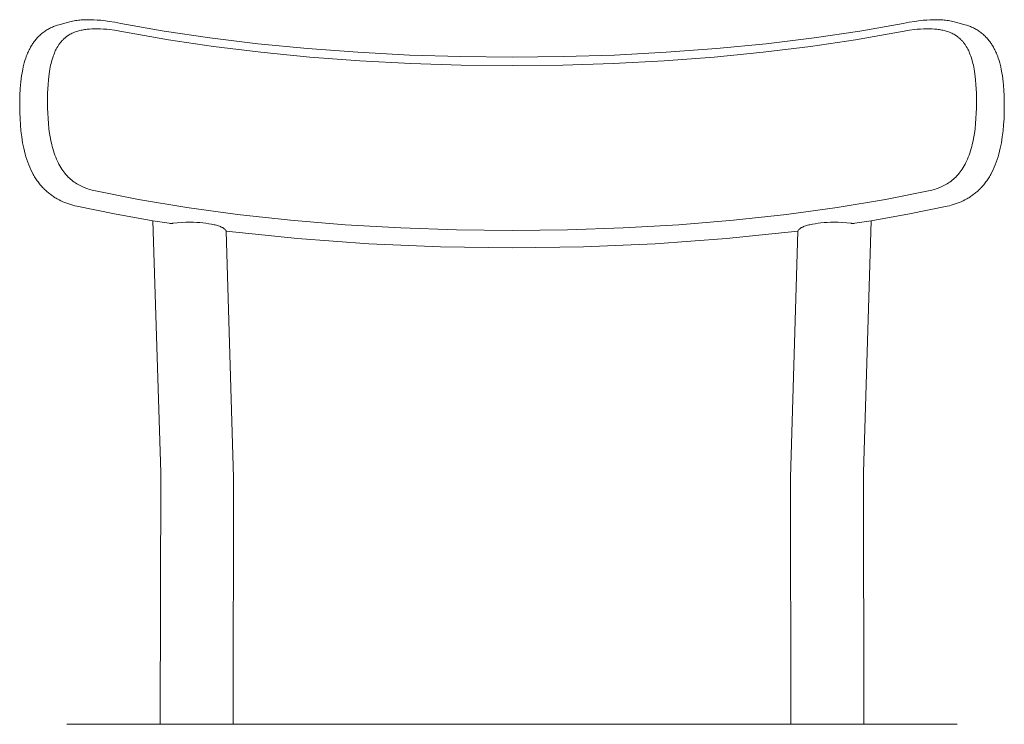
# Model space of a CAD drawing. Extents: x 27336 to 31322, y 10402 to 12001.
# Tile 10 of 12: x 30169 to 30601, y 11001 to 11310. Entities that reach past the tile are written whole.
import ezdxf

# ---------------------------------------------------------------- set-up
doc = ezdxf.new("R2010")
doc.units = 0
doc.header["$LTSCALE"] = 0.5
doc.layers.add('Visible Lines', color=7, linetype='CONTINUOUS', true_color=0x000000)

msp = doc.modelspace()

# ---------------------------------------------------------------- linework, layer by layer
at = {"layer": 'Visible Lines', "color": 0, "linetype": 'ByBlock', "lineweight": 15}
for p, q in [((30183.92, 11306.96), (30184.34, 11307.13)), ((30184.34, 11307.13), (30184.76, 11307.29)), ((30184.76, 11307.29), (30185.18, 11307.44)), ((30185.18, 11307.44), (30185.6, 11307.58)), ((30185.6, 11307.58), (30186.42, 11307.83)), ((30186.42, 11307.83), (30189.95, 11308.85)), ((30186.42, 11307.83), (30186.42, 11307.83)), ((30189.95, 11308.85), (30190.5, 11309)), ((30190.5, 11309), (30191.06, 11309.14)), ((30191.06, 11309.14), (30191.69, 11309.29)), ((30191.69, 11309.29), (30192.32, 11309.42)), ((30192.32, 11309.42), (30192.95, 11309.53)), ((30192.95, 11309.53), (30193.58, 11309.63)), ((30193.58, 11309.63), (30194.22, 11309.72)), ((30194.22, 11309.72), (30194.85, 11309.79)), ((30194.85, 11309.79), (30195.48, 11309.86)), ((30195.48, 11309.86), (30196.11, 11309.91)), ((30196.11, 11309.91), (30197.38, 11309.98)), ((30197.38, 11309.98), (30198.65, 11310.01)), ((30198.65, 11310.01), (30199.92, 11310.01)), ((30199.92, 11310.01), (30201.72, 11309.95)), ((30201.72, 11309.95), (30203.18, 11309.86)), ((30203.18, 11309.86), (30204.66, 11309.74)), ((30204.66, 11309.74), (30205.94, 11309.6)), ((30205.94, 11309.6), (30208.32, 11309.29)), ((30208.32, 11309.29), (30210.91, 11308.88)), ((30210.91, 11308.88), (30213.48, 11308.41)), ((30213.48, 11308.41), (30232.55, 11305.02)), ((30537.89, 11305.02), (30556.95, 11308.41)), ((30556.95, 11308.41), (30559.53, 11308.88)), ((30559.53, 11308.88), (30562.11, 11309.29)), ((30562.11, 11309.29), (30564.5, 11309.6)), ((30564.5, 11309.6), (30565.78, 11309.74)), ((30565.78, 11309.74), (30567.25, 11309.86)), ((30567.25, 11309.86), (30568.72, 11309.95)), ((30568.72, 11309.95), (30570.51, 11310.01)), ((30570.51, 11310.01), (30571.79, 11310.01)), ((30571.79, 11310.01), (30573.05, 11309.98)), ((30573.05, 11309.98), (30574.32, 11309.91)), ((30574.32, 11309.91), (30574.96, 11309.86)), ((30574.96, 11309.86), (30575.59, 11309.79)), ((30575.59, 11309.79), (30576.22, 11309.72)), ((30576.22, 11309.72), (30576.85, 11309.63)), ((30576.85, 11309.63), (30577.49, 11309.53)), ((30577.49, 11309.53), (30578.12, 11309.42)), ((30578.12, 11309.42), (30578.75, 11309.29)), ((30578.75, 11309.29), (30579.38, 11309.14)), ((30579.38, 11309.14), (30579.93, 11309)), ((30579.93, 11309), (30580.49, 11308.85)), ((30580.49, 11308.85), (30584.02, 11307.83)), ((30584.02, 11307.83), (30584.83, 11307.58)), ((30584.83, 11307.58), (30585.26, 11307.44)), ((30585.26, 11307.44), (30585.68, 11307.29)), ((30585.68, 11307.29), (30586.1, 11307.13)), ((30586.1, 11307.13), (30586.52, 11306.96)), ((30177.23, 11302.46), (30177.56, 11302.8)), ((30177.56, 11302.8), (30177.91, 11303.12)), ((30177.91, 11303.12), (30178.28, 11303.46)), ((30178.28, 11303.46), (30178.66, 11303.78)), ((30178.66, 11303.78), (30179.04, 11304.1)), ((30179.04, 11304.1), (30179.43, 11304.4)), ((30179.43, 11304.4), (30179.83, 11304.69)), ((30179.83, 11304.69), (30180.23, 11304.97)), ((30180.23, 11304.97), (30180.63, 11305.24)), ((30180.63, 11305.24), (30181.04, 11305.5)), ((30181.04, 11305.5), (30181.44, 11305.74)), ((30181.44, 11305.74), (30181.85, 11305.96)), ((30181.85, 11305.96), (30182.26, 11306.18)), ((30182.26, 11306.18), (30182.67, 11306.39)), ((30182.67, 11306.39), (30183.09, 11306.59)), ((30183.09, 11306.59), (30183.5, 11306.78)), ((30183.5, 11306.78), (30183.92, 11306.96)), ((30189.91, 11302.74), (30190.13, 11302.89)), ((30190.13, 11302.89), (30190.34, 11303.04)), ((30190.34, 11303.04), (30190.56, 11303.18)), ((30190.56, 11303.18), (30190.82, 11303.34)), ((30190.82, 11303.34), (30191.26, 11303.6)), ((30191.26, 11303.6), (30191.71, 11303.84)), ((30191.71, 11303.84), (30192.17, 11304.07)), ((30192.17, 11304.07), (30192.64, 11304.28)), ((30192.64, 11304.28), (30193.11, 11304.48)), ((30193.11, 11304.48), (30193.59, 11304.66)), ((30193.59, 11304.66), (30194.07, 11304.83)), ((30194.07, 11304.83), (30194.56, 11304.99)), ((30194.56, 11304.99), (30195.06, 11305.13)), ((30195.06, 11305.13), (30195.55, 11305.27)), ((30195.55, 11305.27), (30196.06, 11305.38)), ((30196.06, 11305.38), (30196.57, 11305.49)), ((30196.57, 11305.49), (30197.08, 11305.59)), ((30197.08, 11305.59), (30197.6, 11305.68)), ((30197.6, 11305.68), (30198.13, 11305.75)), ((30198.13, 11305.75), (30198.66, 11305.82)), ((30198.66, 11305.82), (30199.19, 11305.87)), ((30199.19, 11305.87), (30199.73, 11305.92)), ((30199.73, 11305.92), (30200.81, 11305.99)), ((30200.81, 11305.99), (30201.92, 11306.02)), ((30201.92, 11306.02), (30203.03, 11306.02)), ((30203.03, 11306.02), (30204.63, 11305.98)), ((30204.63, 11305.98), (30205.96, 11305.9)), ((30205.96, 11305.9), (30207.29, 11305.79)), ((30207.29, 11305.79), (30208.46, 11305.66)), ((30208.46, 11305.66), (30210.67, 11305.38)), ((30210.67, 11305.38), (30213.08, 11305)), ((30213.08, 11305), (30215.5, 11304.56)), ((30215.5, 11304.56), (30234.38, 11301.2)), ((30232.55, 11305.02), (30252.6, 11302.03)), ((30517.84, 11302.03), (30537.89, 11305.02)), ((30554.93, 11304.56), (30536.06, 11301.2)), ((30557.36, 11305), (30554.93, 11304.56)), ((30559.77, 11305.38), (30557.36, 11305)), ((30561.97, 11305.66), (30559.77, 11305.38)), ((30563.15, 11305.79), (30561.97, 11305.66)), ((30564.48, 11305.9), (30563.15, 11305.79)), ((30565.81, 11305.98), (30564.48, 11305.9)), ((30567.4, 11306.02), (30565.81, 11305.98)), ((30568.52, 11306.02), (30567.4, 11306.02)), ((30569.62, 11305.99), (30568.52, 11306.02)), ((30570.71, 11305.92), (30569.62, 11305.99)), ((30571.25, 11305.87), (30570.71, 11305.92)), ((30571.78, 11305.82), (30571.25, 11305.87)), ((30572.31, 11305.75), (30571.78, 11305.82)), ((30572.83, 11305.68), (30572.31, 11305.75)), ((30573.35, 11305.59), (30572.83, 11305.68)), ((30573.87, 11305.49), (30573.35, 11305.59)), ((30574.38, 11305.38), (30573.87, 11305.49)), ((30574.88, 11305.27), (30574.38, 11305.38)), ((30575.38, 11305.13), (30574.88, 11305.27)), ((30575.88, 11304.99), (30575.38, 11305.13)), ((30576.36, 11304.83), (30575.88, 11304.99)), ((30576.85, 11304.66), (30576.36, 11304.83)), ((30577.33, 11304.48), (30576.85, 11304.66)), ((30577.8, 11304.28), (30577.33, 11304.48)), ((30578.26, 11304.07), (30577.8, 11304.28)), ((30578.72, 11303.84), (30578.26, 11304.07)), ((30579.17, 11303.6), (30578.72, 11303.84)), ((30579.62, 11303.34), (30579.17, 11303.6)), ((30579.88, 11303.18), (30579.62, 11303.34)), ((30580.1, 11303.04), (30579.88, 11303.18)), ((30580.31, 11302.89), (30580.1, 11303.04)), ((30580.52, 11302.74), (30580.31, 11302.89)), ((30586.52, 11306.96), (30586.94, 11306.78)), ((30586.94, 11306.78), (30587.35, 11306.59)), ((30587.35, 11306.59), (30587.76, 11306.39)), ((30587.76, 11306.39), (30588.18, 11306.18)), ((30588.18, 11306.18), (30588.59, 11305.96)), ((30588.59, 11305.96), (30588.99, 11305.74)), ((30588.99, 11305.74), (30589.39, 11305.5)), ((30589.39, 11305.5), (30589.8, 11305.24)), ((30589.8, 11305.24), (30590.21, 11304.97)), ((30590.21, 11304.97), (30590.61, 11304.69)), ((30590.61, 11304.69), (30591, 11304.4)), ((30591, 11304.4), (30591.39, 11304.1)), ((30591.39, 11304.1), (30591.78, 11303.78)), ((30591.78, 11303.78), (30592.16, 11303.46)), ((30592.16, 11303.46), (30592.53, 11303.12)), ((30592.53, 11303.12), (30592.87, 11302.8)), ((30592.87, 11302.8), (30593.27, 11302.4)), ((30173.9, 11297.98), (30174.32, 11298.69)), ((30174.32, 11298.69), (30174.53, 11299.04)), ((30174.53, 11299.04), (30174.76, 11299.39)), ((30174.76, 11299.39), (30174.99, 11299.73)), ((30174.99, 11299.73), (30175.22, 11300.06)), ((30175.22, 11300.06), (30175.52, 11300.47)), ((30175.52, 11300.47), (30175.83, 11300.87)), ((30175.83, 11300.87), (30176.15, 11301.27)), ((30176.15, 11301.27), (30176.48, 11301.65)), ((30176.48, 11301.65), (30176.82, 11302.03)), ((30176.82, 11302.03), (30177.23, 11302.46)), ((30185.8, 11298.25), (30185.96, 11298.51)), ((30185.96, 11298.51), (30186.13, 11298.77)), ((30186.13, 11298.77), (30186.33, 11299.07)), ((30186.33, 11299.07), (30186.53, 11299.35)), ((30186.53, 11299.35), (30186.7, 11299.59)), ((30186.7, 11299.59), (30186.88, 11299.81)), ((30186.88, 11299.81), (30187.06, 11300.04)), ((30187.06, 11300.04), (30187.24, 11300.26)), ((30187.24, 11300.26), (30187.42, 11300.47)), ((30187.42, 11300.47), (30187.61, 11300.68)), ((30187.61, 11300.68), (30187.79, 11300.89)), ((30187.79, 11300.89), (30187.99, 11301.09)), ((30187.99, 11301.09), (30188.23, 11301.33)), ((30188.23, 11301.33), (30188.47, 11301.57)), ((30188.47, 11301.57), (30188.67, 11301.75)), ((30188.67, 11301.75), (30188.87, 11301.93)), ((30188.87, 11301.93), (30189.08, 11302.1)), ((30189.08, 11302.1), (30189.28, 11302.27)), ((30189.28, 11302.27), (30189.49, 11302.43)), ((30189.49, 11302.43), (30189.7, 11302.59)), ((30189.7, 11302.59), (30189.91, 11302.74)), ((30234.38, 11301.2), (30254.22, 11298.24)), ((30252.6, 11302.03), (30273.63, 11299.46)), ((30273.63, 11299.46), (30295.39, 11297.33)), ((30475.05, 11297.33), (30496.81, 11299.46)), ((30496.81, 11299.46), (30517.84, 11302.03)), ((30536.06, 11301.2), (30516.21, 11298.24)), ((30580.74, 11302.59), (30580.52, 11302.74)), ((30580.95, 11302.43), (30580.74, 11302.59)), ((30581.15, 11302.27), (30580.95, 11302.43)), ((30581.36, 11302.1), (30581.15, 11302.27)), ((30581.56, 11301.93), (30581.36, 11302.1)), ((30581.76, 11301.75), (30581.56, 11301.93)), ((30581.96, 11301.57), (30581.76, 11301.75)), ((30582.21, 11301.33), (30581.96, 11301.57)), ((30582.45, 11301.09), (30582.21, 11301.33)), ((30582.64, 11300.89), (30582.45, 11301.09)), ((30582.83, 11300.68), (30582.64, 11300.89)), ((30583.02, 11300.47), (30582.83, 11300.68)), ((30583.2, 11300.26), (30583.02, 11300.47)), ((30583.38, 11300.04), (30583.2, 11300.26)), ((30583.56, 11299.81), (30583.38, 11300.04)), ((30583.73, 11299.59), (30583.56, 11299.81)), ((30583.9, 11299.35), (30583.73, 11299.59)), ((30584.11, 11299.07), (30583.9, 11299.35)), ((30584.31, 11298.77), (30584.11, 11299.07)), ((30584.47, 11298.51), (30584.31, 11298.77)), ((30584.64, 11298.25), (30584.47, 11298.51)), ((30593.27, 11302.4), (30593.62, 11302.03)), ((30593.62, 11302.03), (30593.95, 11301.65)), ((30593.95, 11301.65), (30594.28, 11301.27)), ((30594.28, 11301.27), (30594.6, 11300.87)), ((30594.6, 11300.87), (30594.91, 11300.47)), ((30594.91, 11300.47), (30595.22, 11300.06)), ((30595.22, 11300.06), (30595.45, 11299.73)), ((30595.45, 11299.73), (30595.68, 11299.39)), ((30595.68, 11299.39), (30595.9, 11299.04)), ((30595.9, 11299.04), (30596.12, 11298.69)), ((30596.12, 11298.69), (30596.54, 11297.98)), ((30171.94, 11293.66), (30172.14, 11294.2)), ((30172.14, 11294.2), (30172.35, 11294.73)), ((30172.35, 11294.73), (30172.56, 11295.26)), ((30172.56, 11295.26), (30172.78, 11295.77)), ((30172.78, 11295.77), (30173.01, 11296.27)), ((30173.01, 11296.27), (30173.25, 11296.76)), ((30173.25, 11296.76), (30173.5, 11297.25)), ((30173.5, 11297.25), (30173.9, 11297.98)), ((30183.82, 11293.99), (30184.06, 11294.66)), ((30184.06, 11294.66), (30184.32, 11295.31)), ((30184.32, 11295.31), (30184.59, 11295.95)), ((30184.59, 11295.95), (30184.88, 11296.57)), ((30184.88, 11296.57), (30185.17, 11297.14)), ((30185.17, 11297.14), (30185.48, 11297.7)), ((30185.48, 11297.7), (30185.8, 11298.25)), ((30254.22, 11298.24), (30275.01, 11295.7)), ((30275.01, 11295.7), (30296.51, 11293.6)), ((30295.39, 11297.33), (30317.57, 11295.69)), ((30317.57, 11295.69), (30340.18, 11294.51)), ((30340.18, 11294.51), (30362.63, 11293.81)), ((30407.81, 11293.81), (30430.26, 11294.51)), ((30430.26, 11294.51), (30452.87, 11295.69)), ((30452.87, 11295.69), (30475.05, 11297.33)), ((30495.42, 11295.7), (30473.92, 11293.6)), ((30516.21, 11298.24), (30495.42, 11295.7)), ((30584.96, 11297.7), (30584.64, 11298.25)), ((30585.26, 11297.14), (30584.96, 11297.7)), ((30585.55, 11296.57), (30585.26, 11297.14)), ((30585.84, 11295.95), (30585.55, 11296.57)), ((30586.12, 11295.31), (30585.84, 11295.95)), ((30586.38, 11294.66), (30586.12, 11295.31)), ((30586.62, 11293.99), (30586.38, 11294.66)), ((30596.54, 11297.98), (30596.93, 11297.25)), ((30596.93, 11297.25), (30597.18, 11296.76)), ((30597.18, 11296.76), (30597.42, 11296.27)), ((30597.42, 11296.27), (30597.65, 11295.77)), ((30597.65, 11295.77), (30597.87, 11295.26)), ((30597.87, 11295.26), (30598.09, 11294.73)), ((30598.09, 11294.73), (30598.3, 11294.2)), ((30598.3, 11294.2), (30598.49, 11293.66)), ((30170.68, 11289.33), (30170.97, 11290.5)), ((30170.97, 11290.5), (30171.12, 11291.07)), ((30171.12, 11291.07), (30171.43, 11292.11)), ((30171.43, 11292.11), (30171.75, 11293.12)), ((30171.75, 11293.12), (30171.94, 11293.66)), ((30182.52, 11289.18), (30182.69, 11290)), ((30182.69, 11290), (30182.88, 11290.78)), ((30182.88, 11290.78), (30183.07, 11291.55)), ((30183.07, 11291.55), (30183.35, 11292.56)), ((30183.35, 11292.56), (30183.58, 11293.28)), ((30183.58, 11293.28), (30183.82, 11293.99)), ((30296.51, 11293.6), (30318.42, 11291.97)), ((30318.42, 11291.97), (30340.75, 11290.81)), ((30340.75, 11290.81), (30362.92, 11290.12)), ((30362.63, 11293.81), (30385.22, 11293.58)), ((30362.92, 11290.12), (30385.22, 11289.89)), ((30385.22, 11293.58), (30407.81, 11293.81)), ((30407.52, 11290.12), (30385.22, 11289.89)), ((30429.68, 11290.81), (30407.52, 11290.12)), ((30452.02, 11291.97), (30429.68, 11290.81)), ((30473.92, 11293.6), (30452.02, 11291.97)), ((30586.86, 11293.28), (30586.62, 11293.99)), ((30587.08, 11292.56), (30586.86, 11293.28)), ((30587.37, 11291.55), (30587.08, 11292.56)), ((30587.56, 11290.78), (30587.37, 11291.55)), ((30587.74, 11290), (30587.56, 11290.78)), ((30587.91, 11289.18), (30587.74, 11290)), ((30598.49, 11293.66), (30598.68, 11293.12)), ((30598.68, 11293.12), (30599.01, 11292.11)), ((30599.01, 11292.11), (30599.31, 11291.07)), ((30599.31, 11291.07), (30599.47, 11290.5)), ((30599.47, 11290.5), (30599.75, 11289.33)), ((30169.93, 11285.3), (30170.16, 11286.72)), ((30170.16, 11286.72), (30170.42, 11288.13)), ((30170.42, 11288.13), (30170.68, 11289.33)), ((30181.85, 11284.93), (30182.02, 11286.2)), ((30182.02, 11286.2), (30182.18, 11287.29)), ((30182.18, 11287.29), (30182.37, 11288.36)), ((30182.37, 11288.36), (30182.52, 11289.18)), ((30588.07, 11288.36), (30587.91, 11289.18)), ((30588.26, 11287.29), (30588.07, 11288.36)), ((30588.42, 11286.2), (30588.26, 11287.29)), ((30588.58, 11284.93), (30588.42, 11286.2)), ((30599.75, 11289.33), (30600.01, 11288.13)), ((30600.01, 11288.13), (30600.28, 11286.72)), ((30600.28, 11286.72), (30600.51, 11285.3)), ((30169.34, 11279.74), (30169.46, 11281.26)), ((30169.46, 11281.26), (30169.6, 11282.76)), ((30169.6, 11282.76), (30169.75, 11284.03)), ((30169.75, 11284.03), (30169.93, 11285.3)), ((30181.43, 11279.7), (30181.54, 11281.57)), ((30181.54, 11281.57), (30181.72, 11283.64)), ((30181.72, 11283.64), (30181.85, 11284.93)), ((30588.72, 11283.64), (30588.58, 11284.93)), ((30588.9, 11281.57), (30588.72, 11283.64)), ((30589.01, 11279.7), (30588.9, 11281.57)), ((30600.51, 11285.3), (30600.68, 11284.03)), ((30600.68, 11284.03), (30600.83, 11282.76)), ((30600.83, 11282.76), (30600.98, 11281.26)), ((30600.98, 11281.26), (30601.15, 11278.96)), ((30169.18, 11276.71), (30169.34, 11279.74)), ((30181.3, 11274.51), (30181.35, 11277.81)), ((30181.35, 11277.81), (30181.43, 11279.7)), ((30589.08, 11277.81), (30589.01, 11279.7)), ((30589.13, 11274.51), (30589.08, 11277.81)), ((30601.15, 11278.96), (30601.26, 11276.71)), ((30169.1, 11271.85), (30169.12, 11274.45)), ((30169.12, 11274.45), (30169.18, 11276.71)), ((30181.34, 11271.18), (30181.3, 11274.51)), ((30589.1, 11271.18), (30589.13, 11274.51)), ((30601.26, 11276.71), (30601.32, 11274.45)), ((30601.32, 11274.45), (30601.33, 11271.85)), ((30169.14, 11269.25), (30169.1, 11271.85)), ((30169.24, 11266.56), (30169.14, 11269.25)), ((30181.42, 11268.93), (30181.34, 11271.18)), ((30181.54, 11266.66), (30181.42, 11268.93)), ((30588.9, 11266.66), (30589.02, 11268.93)), ((30589.02, 11268.93), (30589.1, 11271.18)), ((30601.29, 11269.25), (30601.2, 11266.56)), ((30601.33, 11271.85), (30601.29, 11269.25)), ((30169.41, 11263.88), (30169.24, 11266.56)), ((30169.65, 11261.2), (30169.41, 11263.88)), ((30181.72, 11264.41), (30181.54, 11266.66)), ((30181.96, 11262.18), (30181.72, 11264.41)), ((30588.48, 11262.18), (30588.72, 11264.41)), ((30588.72, 11264.41), (30588.9, 11266.66)), ((30601.03, 11263.88), (30600.79, 11261.2)), ((30601.2, 11266.56), (30601.03, 11263.88)), ((30169.98, 11258.54), (30169.65, 11261.2)), ((30182.26, 11259.99), (30181.96, 11262.18)), ((30182.63, 11257.85), (30182.26, 11259.99)), ((30587.81, 11257.85), (30588.18, 11259.99)), ((30588.18, 11259.99), (30588.48, 11262.18)), ((30600.79, 11261.2), (30600.46, 11258.54)), ((30170.18, 11257.23), (30169.98, 11258.54)), ((30170.4, 11255.92), (30170.18, 11257.23)), ((30170.63, 11254.74), (30170.4, 11255.92)), ((30182.83, 11256.8), (30182.63, 11257.85)), ((30183.2, 11255.18), (30182.83, 11256.8)), ((30587.24, 11255.18), (30587.6, 11256.8)), ((30587.6, 11256.8), (30587.81, 11257.85)), ((30600.03, 11255.92), (30599.81, 11254.74)), ((30600.26, 11257.23), (30600.03, 11255.92)), ((30600.46, 11258.54), (30600.26, 11257.23)), ((30170.88, 11253.58), (30170.63, 11254.74)), ((30171.17, 11252.31), (30170.88, 11253.58)), ((30171.5, 11251.06), (30171.17, 11252.31)), ((30171.85, 11249.84), (30171.5, 11251.06)), ((30183.42, 11254.29), (30183.2, 11255.18)), ((30183.66, 11253.41), (30183.42, 11254.29)), ((30183.96, 11252.41), (30183.66, 11253.41)), ((30184.26, 11251.47), (30183.96, 11252.41)), ((30184.58, 11250.56), (30184.26, 11251.47)), ((30585.86, 11250.56), (30586.18, 11251.47)), ((30586.18, 11251.47), (30586.48, 11252.41)), ((30586.48, 11252.41), (30586.77, 11253.41)), ((30586.77, 11253.41), (30587.01, 11254.29)), ((30587.01, 11254.29), (30587.24, 11255.18)), ((30598.94, 11251.06), (30598.59, 11249.84)), ((30599.27, 11252.31), (30598.94, 11251.06)), ((30599.56, 11253.58), (30599.27, 11252.31)), ((30599.81, 11254.74), (30599.56, 11253.58)), ((30172.22, 11248.64), (30171.85, 11249.84)), ((30172.63, 11247.47), (30172.22, 11248.64)), ((30173.06, 11246.32), (30172.63, 11247.47)), ((30184.91, 11249.68), (30184.58, 11250.56)), ((30185.28, 11248.8), (30184.91, 11249.68)), ((30185.64, 11247.98), (30185.28, 11248.8)), ((30185.94, 11247.36), (30185.64, 11247.98)), ((30186.33, 11246.58), (30185.94, 11247.36)), ((30186.74, 11245.84), (30186.33, 11246.58)), ((30583.7, 11245.84), (30584.1, 11246.58)), ((30584.1, 11246.58), (30584.5, 11247.36)), ((30584.5, 11247.36), (30584.79, 11247.98)), ((30584.79, 11247.98), (30585.16, 11248.8)), ((30585.16, 11248.8), (30585.52, 11249.68)), ((30585.52, 11249.68), (30585.86, 11250.56)), ((30597.81, 11247.47), (30597.37, 11246.32)), ((30598.21, 11248.64), (30597.81, 11247.47)), ((30598.59, 11249.84), (30598.21, 11248.64)), ((30173.53, 11245.21), (30173.06, 11246.32)), ((30174.01, 11244.13), (30173.53, 11245.21)), ((30174.53, 11243.08), (30174.01, 11244.13)), ((30175.07, 11242.07), (30174.53, 11243.08)), ((30187.16, 11245.13), (30186.74, 11245.84)), ((30187.59, 11244.46), (30187.16, 11245.13)), ((30188.03, 11243.81), (30187.59, 11244.46)), ((30188.48, 11243.19), (30188.03, 11243.81)), ((30188.87, 11242.7), (30188.48, 11243.19)), ((30189.26, 11242.22), (30188.87, 11242.7)), ((30581.17, 11242.22), (30581.57, 11242.7)), ((30581.57, 11242.7), (30581.95, 11243.19)), ((30581.95, 11243.19), (30582.41, 11243.81)), ((30582.41, 11243.81), (30582.85, 11244.46)), ((30582.85, 11244.46), (30583.28, 11245.13)), ((30583.28, 11245.13), (30583.7, 11245.84)), ((30595.91, 11243.08), (30595.37, 11242.07)), ((30596.42, 11244.13), (30595.91, 11243.08)), ((30596.91, 11245.21), (30596.42, 11244.13)), ((30597.37, 11246.32), (30596.91, 11245.21)), ((30175.35, 11241.58), (30175.07, 11242.07)), ((30175.64, 11241.1), (30175.35, 11241.58)), ((30175.93, 11240.62), (30175.64, 11241.1)), ((30176.23, 11240.16), (30175.93, 11240.62)), ((30176.53, 11239.7), (30176.23, 11240.16)), ((30176.84, 11239.25), (30176.53, 11239.7)), ((30177.16, 11238.82), (30176.84, 11239.25)), ((30177.48, 11238.39), (30177.16, 11238.82)), ((30177.81, 11237.97), (30177.48, 11238.39)), ((30178.15, 11237.56), (30177.81, 11237.97)), ((30189.54, 11241.9), (30189.26, 11242.22)), ((30189.82, 11241.59), (30189.54, 11241.9)), ((30190.07, 11241.32), (30189.82, 11241.59)), ((30190.42, 11240.96), (30190.07, 11241.32)), ((30190.92, 11240.47), (30190.42, 11240.96)), ((30191.44, 11240.01), (30190.92, 11240.47)), ((30191.96, 11239.56), (30191.44, 11240.01)), ((30192.5, 11239.14), (30191.96, 11239.56)), ((30193.04, 11238.74), (30192.5, 11239.14)), ((30193.6, 11238.36), (30193.04, 11238.74)), ((30194.16, 11238), (30193.6, 11238.36)), ((30194.73, 11237.66), (30194.16, 11238)), ((30575.71, 11237.66), (30576.28, 11238)), ((30576.28, 11238), (30576.84, 11238.36)), ((30576.84, 11238.36), (30577.39, 11238.74)), ((30577.39, 11238.74), (30577.94, 11239.14)), ((30577.94, 11239.14), (30578.47, 11239.56)), ((30578.47, 11239.56), (30579, 11240.01)), ((30579, 11240.01), (30579.51, 11240.47)), ((30579.51, 11240.47), (30580.02, 11240.96)), ((30580.02, 11240.96), (30580.37, 11241.32)), ((30580.37, 11241.32), (30580.62, 11241.59)), ((30580.62, 11241.59), (30580.9, 11241.9)), ((30580.9, 11241.9), (30581.17, 11242.22)), ((30592.62, 11237.97), (30592.29, 11237.56)), ((30592.95, 11238.39), (30592.62, 11237.97)), ((30593.28, 11238.82), (30592.95, 11238.39)), ((30593.59, 11239.25), (30593.28, 11238.82)), ((30593.9, 11239.7), (30593.59, 11239.25)), ((30594.21, 11240.16), (30593.9, 11239.7)), ((30594.51, 11240.62), (30594.21, 11240.16)), ((30594.8, 11241.1), (30594.51, 11240.62)), ((30595.09, 11241.58), (30594.8, 11241.1)), ((30595.37, 11242.07), (30595.09, 11241.58)), ((30178.49, 11237.16), (30178.15, 11237.56)), ((30178.83, 11236.77), (30178.49, 11237.16)), ((30179.18, 11236.39), (30178.83, 11236.77)), ((30179.54, 11236.01), (30179.18, 11236.39)), ((30180.06, 11235.49), (30179.54, 11236.01)), ((30180.42, 11235.14), (30180.06, 11235.49)), ((30180.8, 11234.8), (30180.42, 11235.14)), ((30181.17, 11234.47), (30180.8, 11234.8)), ((30181.55, 11234.14), (30181.17, 11234.47)), ((30181.93, 11233.83), (30181.55, 11234.14)), ((30182.32, 11233.52), (30181.93, 11233.83)), ((30195.31, 11237.34), (30194.73, 11237.66)), ((30195.89, 11237.04), (30195.31, 11237.34)), ((30196.48, 11236.76), (30195.89, 11237.04)), ((30197.08, 11236.49), (30196.48, 11236.76)), ((30197.47, 11236.33), (30197.08, 11236.49)), ((30197.86, 11236.18), (30197.47, 11236.33)), ((30198.47, 11235.95), (30197.86, 11236.18)), ((30199.09, 11235.74), (30198.47, 11235.95)), ((30199.72, 11235.55), (30199.09, 11235.74)), ((30200.35, 11235.37), (30199.72, 11235.55)), ((30200.98, 11235.2), (30200.35, 11235.37)), ((30201.62, 11235.06), (30200.98, 11235.2)), ((30221.3, 11231.09), (30201.62, 11235.06)), ((30549.13, 11231.09), (30568.82, 11235.06)), ((30568.82, 11235.06), (30569.45, 11235.2)), ((30569.45, 11235.2), (30570.09, 11235.37)), ((30570.09, 11235.37), (30570.72, 11235.55)), ((30570.72, 11235.55), (30571.35, 11235.74)), ((30571.35, 11235.74), (30571.97, 11235.95)), ((30571.97, 11235.95), (30572.58, 11236.18)), ((30572.58, 11236.18), (30572.97, 11236.33)), ((30572.97, 11236.33), (30573.36, 11236.49)), ((30573.36, 11236.49), (30573.95, 11236.76)), ((30573.95, 11236.76), (30574.55, 11237.04)), ((30574.55, 11237.04), (30575.13, 11237.34)), ((30575.13, 11237.34), (30575.71, 11237.66)), ((30588.51, 11233.83), (30588.12, 11233.52)), ((30588.89, 11234.14), (30588.51, 11233.83)), ((30589.27, 11234.47), (30588.89, 11234.14)), ((30589.64, 11234.8), (30589.27, 11234.47)), ((30590.01, 11235.14), (30589.64, 11234.8)), ((30590.38, 11235.49), (30590.01, 11235.14)), ((30590.9, 11236.01), (30590.38, 11235.49)), ((30591.26, 11236.39), (30590.9, 11236.01)), ((30591.61, 11236.77), (30591.26, 11236.39)), ((30591.95, 11237.16), (30591.61, 11236.77)), ((30592.29, 11237.56), (30591.95, 11237.16)), ((30182.71, 11233.23), (30182.32, 11233.52)), ((30183.1, 11232.94), (30182.71, 11233.23)), ((30183.5, 11232.66), (30183.1, 11232.94)), ((30183.9, 11232.39), (30183.5, 11232.66)), ((30184.31, 11232.12), (30183.9, 11232.39)), ((30184.71, 11231.87), (30184.31, 11232.12)), ((30185.12, 11231.62), (30184.71, 11231.87)), ((30185.54, 11231.39), (30185.12, 11231.62)), ((30186.37, 11230.93), (30185.54, 11231.39)), ((30187.21, 11230.51), (30186.37, 11230.93)), ((30188.05, 11230.12), (30187.21, 11230.51)), ((30188.9, 11229.76), (30188.05, 11230.12)), ((30189.76, 11229.43), (30188.9, 11229.76)), ((30190.63, 11229.13), (30189.76, 11229.43)), ((30242.42, 11227.56), (30221.3, 11231.09)), ((30528.02, 11227.56), (30549.13, 11231.09)), ((30580.67, 11229.43), (30579.81, 11229.13)), ((30581.53, 11229.76), (30580.67, 11229.43)), ((30582.38, 11230.12), (30581.53, 11229.76)), ((30583.23, 11230.51), (30582.38, 11230.12)), ((30584.07, 11230.93), (30583.23, 11230.51)), ((30584.9, 11231.39), (30584.07, 11230.93)), ((30585.31, 11231.62), (30584.9, 11231.39)), ((30585.72, 11231.87), (30585.31, 11231.62)), ((30586.13, 11232.12), (30585.72, 11231.87)), ((30586.53, 11232.39), (30586.13, 11232.12)), ((30586.93, 11232.66), (30586.53, 11232.39)), ((30587.33, 11232.94), (30586.93, 11232.66)), ((30587.73, 11233.23), (30587.33, 11232.94)), ((30588.12, 11233.52), (30587.73, 11233.23)), ((30191.5, 11228.85), (30190.63, 11229.13)), ((30192.37, 11228.6), (30191.5, 11228.85)), ((30193.24, 11228.37), (30192.37, 11228.6)), ((30194.12, 11228.16), (30193.24, 11228.37)), ((30210.77, 11224.75), (30194.12, 11228.16)), ((30264.74, 11224.52), (30242.42, 11227.56)), ((30505.7, 11224.52), (30528.02, 11227.56)), ((30576.32, 11228.16), (30559.67, 11224.75)), ((30577.2, 11228.37), (30576.32, 11228.16)), ((30578.07, 11228.6), (30577.2, 11228.37)), ((30578.94, 11228.85), (30578.07, 11228.6)), ((30579.81, 11229.13), (30578.94, 11228.85)), ((30227.51, 11221.79), (30210.77, 11224.75)), ((30230.99, 11111.29), (30227.51, 11221.79)), ((30234.78, 11220.63), (30227.51, 11221.79)), ((30238.2, 11220.86), (30236.28, 11220.64)), ((30240.13, 11221.01), (30238.2, 11220.86)), ((30242.06, 11221.09), (30240.13, 11221.01)), ((30243.99, 11221.11), (30242.06, 11221.09)), ((30245.42, 11221.09), (30243.99, 11221.11)), ((30246.83, 11221.03), (30245.42, 11221.09)), ((30248.22, 11220.94), (30246.83, 11221.03)), ((30249.57, 11220.82), (30248.22, 11220.94)), ((30250.88, 11220.67), (30249.57, 11220.82)), ((30252.13, 11220.48), (30250.88, 11220.67)), ((30288.03, 11221.99), (30264.74, 11224.52)), ((30312, 11220.03), (30288.03, 11221.99)), ((30458.43, 11220.03), (30482.41, 11221.99)), ((30482.41, 11221.99), (30505.7, 11224.52)), ((30518.3, 11220.48), (30519.55, 11220.67)), ((30519.55, 11220.67), (30520.86, 11220.82)), ((30520.86, 11220.82), (30522.22, 11220.94)), ((30522.22, 11220.94), (30523.6, 11221.03)), ((30523.6, 11221.03), (30525.02, 11221.09)), ((30525.02, 11221.09), (30526.45, 11221.11)), ((30526.45, 11221.11), (30528.38, 11221.09)), ((30528.38, 11221.09), (30530.31, 11221.01)), ((30530.31, 11221.01), (30532.23, 11220.86)), ((30532.23, 11220.86), (30534.15, 11220.64)), ((30542.93, 11221.79), (30535.65, 11220.63)), ((30542.93, 11221.79), (30539.45, 11111.29)), ((30559.67, 11224.75), (30542.93, 11221.79)), ((30234.95, 11220.61), (30234.78, 11220.63)), ((30235.12, 11220.6), (30234.95, 11220.61)), ((30235.28, 11220.59), (30235.12, 11220.6)), ((30235.45, 11220.58), (30235.28, 11220.59)), ((30235.62, 11220.58), (30235.45, 11220.58)), ((30235.78, 11220.59), (30235.62, 11220.58)), ((30235.95, 11220.6), (30235.78, 11220.59)), ((30236.12, 11220.61), (30235.95, 11220.6)), ((30236.28, 11220.64), (30236.12, 11220.61)), ((30253.31, 11220.27), (30252.13, 11220.48)), ((30253.88, 11220.15), (30253.31, 11220.27)), ((30254.42, 11220.03), (30253.88, 11220.15)), ((30254.94, 11219.9), (30254.42, 11220.03)), ((30255.44, 11219.77), (30254.94, 11219.9)), ((30255.92, 11219.63), (30255.44, 11219.77)), ((30256.37, 11219.48), (30255.92, 11219.63)), ((30256.79, 11219.33), (30256.37, 11219.48)), ((30257.2, 11219.17), (30256.79, 11219.33)), ((30257.39, 11219.09), (30257.2, 11219.17)), ((30257.57, 11219.01), (30257.39, 11219.09)), ((30257.75, 11218.93), (30257.57, 11219.01)), ((30257.92, 11218.85), (30257.75, 11218.93)), ((30258.08, 11218.76), (30257.92, 11218.85)), ((30258.24, 11218.68), (30258.08, 11218.76)), ((30258.39, 11218.59), (30258.24, 11218.68)), ((30258.53, 11218.51), (30258.39, 11218.59)), ((30258.66, 11218.42), (30258.53, 11218.51)), ((30258.79, 11218.33), (30258.66, 11218.42)), ((30258.91, 11218.24), (30258.79, 11218.33)), ((30258.97, 11218.2), (30258.91, 11218.24)), ((30259.02, 11218.15), (30258.97, 11218.2)), ((30259.07, 11218.11), (30259.02, 11218.15)), ((30259.12, 11218.07), (30259.07, 11218.11)), ((30259.17, 11218.02), (30259.12, 11218.07)), ((30259.22, 11217.98), (30259.17, 11218.02)), ((30259.26, 11217.93), (30259.22, 11217.98)), ((30259.31, 11217.88), (30259.26, 11217.93)), ((30259.35, 11217.84), (30259.31, 11217.88)), ((30259.39, 11217.79), (30259.35, 11217.84)), ((30259.43, 11217.75), (30259.39, 11217.79)), ((30259.46, 11217.7), (30259.43, 11217.75)), ((30259.49, 11217.65), (30259.46, 11217.7)), ((30259.53, 11217.61), (30259.49, 11217.65)), ((30259.55, 11217.56), (30259.53, 11217.61)), ((30259.58, 11217.51), (30259.55, 11217.56)), ((30259.61, 11217.47), (30259.58, 11217.51)), ((30259.63, 11217.42), (30259.61, 11217.47)), ((30259.75, 11217.19), (30259.63, 11217.42)), ((30259.69, 11217.41), (30259.75, 11217.2)), ((30259.75, 11217.2), (30263.01, 11108.99)), ((30259.75, 11217.2), (30259.75, 11217.19)), ((30291.02, 11213.96), (30259.75, 11217.19)), ((30336.38, 11218.63), (30312, 11220.03)), ((30360.88, 11217.79), (30336.38, 11218.63)), ((30385.22, 11217.52), (30360.88, 11217.79)), ((30385.22, 11217.52), (30409.55, 11217.79)), ((30409.55, 11217.79), (30434.05, 11218.63)), ((30434.05, 11218.63), (30458.43, 11220.03)), ((30510.69, 11217.19), (30479.42, 11213.96)), ((30507.43, 11108.99), (30510.69, 11217.2)), ((30510.69, 11217.19), (30510.81, 11217.42)), ((30510.81, 11217.42), (30510.83, 11217.47)), ((30510.83, 11217.47), (30510.85, 11217.51)), ((30510.85, 11217.51), (30510.88, 11217.56)), ((30510.88, 11217.56), (30510.91, 11217.61)), ((30510.91, 11217.61), (30510.94, 11217.65)), ((30510.94, 11217.65), (30510.98, 11217.7)), ((30510.98, 11217.7), (30511.01, 11217.75)), ((30511.01, 11217.75), (30511.05, 11217.79)), ((30511.05, 11217.79), (30511.09, 11217.84)), ((30511.09, 11217.84), (30511.13, 11217.88)), ((30511.13, 11217.88), (30511.17, 11217.93)), ((30511.17, 11217.93), (30511.22, 11217.98)), ((30511.22, 11217.98), (30511.26, 11218.02)), ((30511.26, 11218.02), (30511.31, 11218.07)), ((30511.31, 11218.07), (30511.36, 11218.11)), ((30511.36, 11218.11), (30511.42, 11218.15)), ((30511.42, 11218.15), (30511.47, 11218.2)), ((30511.47, 11218.2), (30511.53, 11218.24)), ((30511.53, 11218.24), (30511.65, 11218.33)), ((30511.65, 11218.33), (30511.77, 11218.42)), ((30511.77, 11218.42), (30511.91, 11218.51)), ((30511.91, 11218.51), (30512.05, 11218.59)), ((30512.05, 11218.59), (30512.2, 11218.68)), ((30512.2, 11218.68), (30512.35, 11218.76)), ((30512.35, 11218.76), (30512.52, 11218.85)), ((30512.52, 11218.85), (30512.69, 11218.93)), ((30512.69, 11218.93), (30512.87, 11219.01)), ((30512.87, 11219.01), (30513.05, 11219.09)), ((30513.05, 11219.09), (30513.24, 11219.17)), ((30513.24, 11219.17), (30513.64, 11219.33)), ((30513.64, 11219.33), (30514.07, 11219.48)), ((30514.07, 11219.48), (30514.52, 11219.63)), ((30514.52, 11219.63), (30515, 11219.77)), ((30515, 11219.77), (30515.5, 11219.9)), ((30515.5, 11219.9), (30516.02, 11220.03)), ((30516.02, 11220.03), (30516.56, 11220.15)), ((30516.56, 11220.15), (30517.12, 11220.27)), ((30517.12, 11220.27), (30518.3, 11220.48)), ((30534.15, 11220.64), (30534.32, 11220.61)), ((30534.32, 11220.61), (30534.49, 11220.6)), ((30534.49, 11220.6), (30534.65, 11220.59)), ((30534.65, 11220.59), (30534.82, 11220.58)), ((30534.82, 11220.58), (30534.99, 11220.58)), ((30534.99, 11220.58), (30535.15, 11220.59)), ((30535.15, 11220.59), (30535.32, 11220.6)), ((30535.32, 11220.6), (30535.49, 11220.61)), ((30535.49, 11220.61), (30535.65, 11220.63)), ((30322.37, 11211.66), (30291.02, 11213.96)), ((30479.42, 11213.96), (30448.06, 11211.66)), ((30353.78, 11210.31), (30322.37, 11211.66)), ((30385.22, 11209.9), (30353.78, 11210.31)), ((30416.65, 11210.31), (30385.22, 11209.9)), ((30448.06, 11211.66), (30416.65, 11210.31)), ((30230.82, 11000.73), (30230.99, 11111.29)), ((30263.01, 11108.99), (30262.82, 11000.73)), ((30507.62, 11000.73), (30507.43, 11108.99)), ((30539.45, 11111.29), (30539.61, 11000.73)), ((30230.82, 11000.73), (30189.82, 11000.73)), ((30385.22, 11000.73), (30230.82, 11000.73)), ((30230.82, 11000.73), (30230.82, 11000.73)), ((30230.82, 11000.73), (30230.82, 11000.73)), ((30262.82, 11000.73), (30262.82, 11000.73)), ((30262.82, 11000.73), (30262.82, 11000.73)), ((30507.62, 11000.73), (30385.22, 11000.73)), ((30539.61, 11000.73), (30507.62, 11000.73)), ((30522.97, 11000.73), (30523.16, 11000.73)), ((30580.62, 11000.73), (30539.61, 11000.73))]:
    msp.add_line(p, q, dxfattribs=at)

doc.saveas('drawing.dxf')
